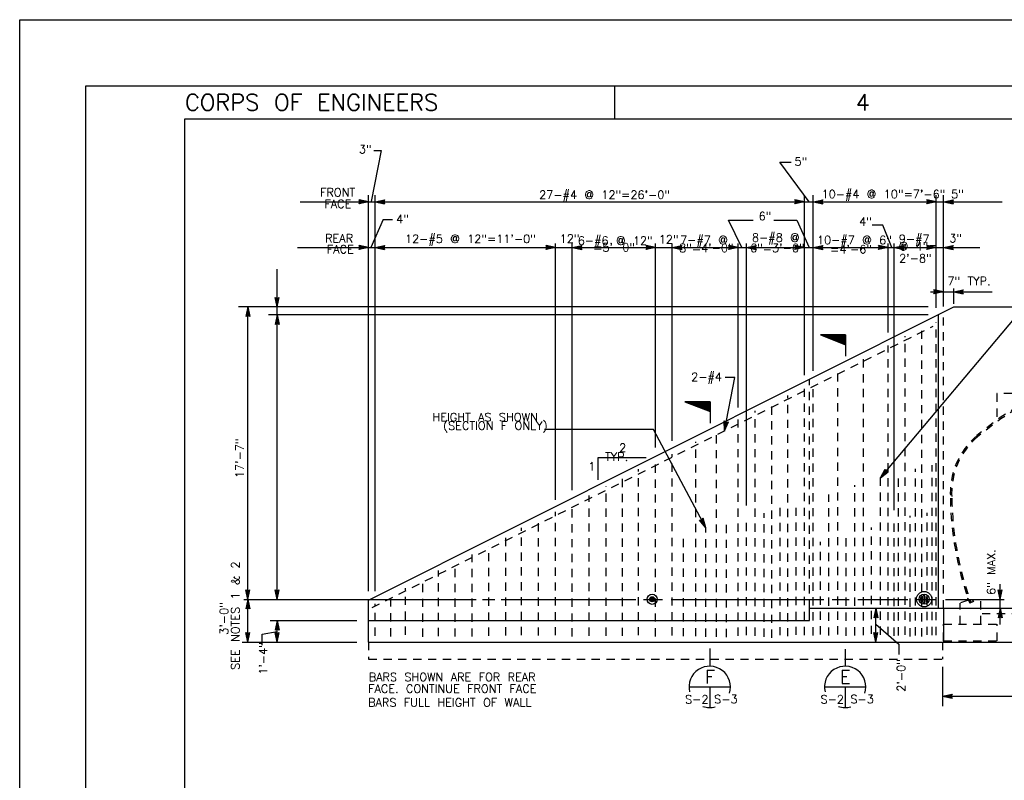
# Model space of a CAD drawing. Extents: x -22.3 to 19.7, y -11.8 to 18.2.
# Tile 16 of 20: x -22.3 to -7.4, y 6.7 to 18.2. Entities that reach past the tile are written whole.
import ezdxf
from ezdxf.enums import TextEntityAlignment as Align

# ---------------------------------------------------------------- set-up
doc = ezdxf.new("R2010")
doc.units = 0
doc.header["$MEASUREMENT"] = 0
doc.linetypes.add('HIDDEN2', pattern=[0.1875, 0.125, -0.0625])
doc.layers.add('01', color=7, linetype='CONTINUOUS')
doc.layers.add('02', color=7, linetype='CONTINUOUS')
doc.styles.add('TXT_SHX', font='txt.shx')

msp = doc.modelspace()

# ---------------------------------------------------------------- linework, layer by layer
at = {"layer": '01', "color": 7, "linetype": 'CONTINUOUS'}
for p, q in [((-22.309, 18.16), (19.691, 18.16)), ((-22.309, -11.84), (-22.309, 18.16)), ((-21.309, -10.84), (-21.309, 17.16)), ((-21.309, 17.16), (18.691, 17.16)), ((-13.309, 17.16), (-13.309, 16.66)), ((-19.809, 16.66), (18.191, 16.66)), ((-19.809, -10.34), (-19.809, 16.66)), ((-16.843, 16.183), (-16.99, 15.41)), ((-16.953, 16.183), (-16.843, 16.183)), ((-10.365, 15.407), (-10.809, 16.006)), ((-10.809, 16.006), (-10.639, 16.006)), ((-17.031, 9.516), (-17.031, 15.505)), ((-16.932, 9.516), (-16.932, 15.505)), ((-10.438, 12.782), (-10.438, 15.505)), ((-10.303, 12.848), (-10.303, 15.505)), ((-8.442, 13.803), (-8.442, 15.505)), ((-8.333, 13.825), (-8.333, 15.505)), ((-18.067, 15.407), (-17.031, 15.407)), ((-17.031, 15.407), (-17.175, 15.438)), ((-17.161, 15.407), (-17.175, 15.438)), ((-17.031, 15.407), (-17.175, 15.376)), ((-17.175, 15.376), (-17.161, 15.407)), ((-17.068, 15.407), (-17.162, 15.427)), ((-17.153, 15.407), (-17.162, 15.427)), ((-17.068, 15.407), (-17.162, 15.387)), ((-17.162, 15.387), (-17.153, 15.407)), ((-17.104, 15.407), (-17.149, 15.416)), ((-17.145, 15.407), (-17.149, 15.416)), ((-17.104, 15.407), (-17.149, 15.397)), ((-17.149, 15.397), (-17.145, 15.407)), ((-17.031, 15.407), (-16.932, 15.407)), ((-16.932, 15.407), (-16.788, 15.438)), ((-16.932, 15.407), (-10.438, 15.407)), ((-16.932, 15.407), (-16.788, 15.376)), ((-16.895, 15.407), (-16.801, 15.427)), ((-16.895, 15.407), (-16.801, 15.387)), ((-16.859, 15.407), (-16.814, 15.417)), ((-16.859, 15.407), (-16.814, 15.398)), ((-16.814, 15.417), (-16.818, 15.407)), ((-16.818, 15.407), (-16.814, 15.398)), ((-16.801, 15.427), (-16.81, 15.407)), ((-16.81, 15.407), (-16.801, 15.387)), ((-16.788, 15.438), (-16.802, 15.407)), ((-16.802, 15.407), (-16.788, 15.376)), ((-10.438, 15.407), (-10.582, 15.438)), ((-10.568, 15.407), (-10.582, 15.438)), ((-10.438, 15.407), (-10.582, 15.376)), ((-10.582, 15.376), (-10.568, 15.407)), ((-10.475, 15.407), (-10.569, 15.427)), ((-10.56, 15.407), (-10.569, 15.427)), ((-10.475, 15.407), (-10.569, 15.387)), ((-10.569, 15.387), (-10.56, 15.407)), ((-10.511, 15.407), (-10.556, 15.416)), ((-10.552, 15.407), (-10.556, 15.416)), ((-10.511, 15.407), (-10.556, 15.397)), ((-10.556, 15.397), (-10.552, 15.407)), ((-10.438, 15.407), (-10.302, 15.407)), ((-10.302, 15.407), (-10.158, 15.438)), ((-10.302, 15.407), (-8.442, 15.407)), ((-10.302, 15.407), (-10.158, 15.376)), ((-10.265, 15.407), (-10.171, 15.427)), ((-10.265, 15.407), (-10.171, 15.387)), ((-10.229, 15.407), (-10.184, 15.417)), ((-10.229, 15.407), (-10.184, 15.398)), ((-10.184, 15.417), (-10.188, 15.407)), ((-10.188, 15.407), (-10.184, 15.398)), ((-10.171, 15.427), (-10.18, 15.407)), ((-10.18, 15.407), (-10.171, 15.387)), ((-10.158, 15.438), (-10.172, 15.407)), ((-10.172, 15.407), (-10.158, 15.376)), ((-8.442, 15.407), (-8.586, 15.438)), ((-8.572, 15.407), (-8.586, 15.438)), ((-8.442, 15.407), (-8.586, 15.376)), ((-8.586, 15.376), (-8.572, 15.407)), ((-8.479, 15.407), (-8.573, 15.427)), ((-8.564, 15.407), (-8.573, 15.427)), ((-8.479, 15.407), (-8.573, 15.387)), ((-8.573, 15.387), (-8.564, 15.407)), ((-8.515, 15.407), (-8.56, 15.416)), ((-8.556, 15.407), (-8.56, 15.416)), ((-8.515, 15.407), (-8.56, 15.397)), ((-8.56, 15.397), (-8.556, 15.407)), ((-8.442, 15.407), (-8.329, 15.407)), ((-8.329, 15.407), (-8.185, 15.438)), ((-8.329, 15.407), (-7.445, 15.407)), ((-8.329, 15.407), (-8.185, 15.376)), ((-8.292, 15.407), (-8.198, 15.427)), ((-8.292, 15.407), (-8.198, 15.387)), ((-8.256, 15.407), (-8.211, 15.417)), ((-8.256, 15.407), (-8.211, 15.398)), ((-8.211, 15.417), (-8.215, 15.407)), ((-8.215, 15.407), (-8.211, 15.398)), ((-8.198, 15.427), (-8.207, 15.407)), ((-8.207, 15.407), (-8.198, 15.387)), ((-8.185, 15.438), (-8.199, 15.407)), ((-8.199, 15.407), (-8.185, 15.376)), ((-16.81, 15.139), (-16.997, 14.714)), ((-16.81, 15.139), (-16.669, 15.139)), ((-11.383, 14.714), (-11.587, 15.126)), ((-11.587, 15.126), (-11.211, 15.126)), ((-10.902, 15.126), (-10.55, 15.126)), ((-10.55, 15.126), (-10.365, 14.714)), ((-9.252, 15.052), (-9.412, 15.052)), ((-9.115, 14.714), (-9.252, 15.052)), ((-14.202, 10.901), (-14.202, 14.776)), ((-13.951, 11.047), (-13.951, 14.776)), ((-12.688, 11.689), (-12.688, 14.776)), ((-12.438, 11.791), (-12.438, 14.776)), ((-11.439, 12.294), (-11.439, 14.776)), ((-11.312, 10.814), (-11.312, 14.776)), ((-9.285, 11.233), (-6.318, 14.763)), ((-9.172, 13.431), (-9.172, 14.776)), ((-9.081, 10.741), (-9.081, 14.776)), ((-18.104, 14.714), (-17.031, 14.714)), ((-17.031, 14.714), (-17.175, 14.745)), ((-17.161, 14.714), (-17.175, 14.745)), ((-17.031, 14.714), (-17.175, 14.683)), ((-17.175, 14.683), (-17.161, 14.714)), ((-17.068, 14.714), (-17.162, 14.734)), ((-17.153, 14.714), (-17.162, 14.734)), ((-17.068, 14.714), (-17.162, 14.694)), ((-17.162, 14.694), (-17.153, 14.714)), ((-17.104, 14.714), (-17.149, 14.723)), ((-17.145, 14.714), (-17.149, 14.723)), ((-17.104, 14.714), (-17.149, 14.704)), ((-17.149, 14.704), (-17.145, 14.714)), ((-17.031, 14.714), (-16.932, 14.714)), ((-16.932, 14.714), (-16.788, 14.745)), ((-16.932, 14.714), (-14.202, 14.714)), ((-16.932, 14.714), (-16.788, 14.683)), ((-16.895, 14.714), (-16.801, 14.734)), ((-16.895, 14.714), (-16.801, 14.694)), ((-16.859, 14.714), (-16.814, 14.724)), ((-16.859, 14.714), (-16.814, 14.705)), ((-16.814, 14.724), (-16.818, 14.714)), ((-16.818, 14.714), (-16.814, 14.705)), ((-16.801, 14.734), (-16.81, 14.714)), ((-16.81, 14.714), (-16.801, 14.694)), ((-16.788, 14.745), (-16.802, 14.714)), ((-16.802, 14.714), (-16.788, 14.683)), ((-14.202, 14.714), (-14.346, 14.745)), ((-14.332, 14.714), (-14.346, 14.745)), ((-14.202, 14.714), (-14.346, 14.683)), ((-14.346, 14.683), (-14.332, 14.714)), ((-14.239, 14.714), (-14.333, 14.734)), ((-14.324, 14.714), (-14.333, 14.734)), ((-14.239, 14.714), (-14.333, 14.694)), ((-14.333, 14.694), (-14.324, 14.714)), ((-14.275, 14.714), (-14.32, 14.723)), ((-14.316, 14.714), (-14.32, 14.723)), ((-14.275, 14.714), (-14.32, 14.704)), ((-14.32, 14.704), (-14.316, 14.714)), ((-14.202, 14.714), (-13.951, 14.714)), ((-13.951, 14.714), (-13.807, 14.745)), ((-13.951, 14.714), (-12.688, 14.714)), ((-13.951, 14.714), (-13.807, 14.683)), ((-13.914, 14.714), (-13.82, 14.734)), ((-13.914, 14.714), (-13.82, 14.694)), ((-13.878, 14.714), (-13.833, 14.724)), ((-13.878, 14.714), (-13.833, 14.705)), ((-13.833, 14.724), (-13.837, 14.714)), ((-13.837, 14.714), (-13.833, 14.705)), ((-13.82, 14.734), (-13.829, 14.714)), ((-13.829, 14.714), (-13.82, 14.694)), ((-13.807, 14.745), (-13.821, 14.714)), ((-13.821, 14.714), (-13.807, 14.683)), ((-12.688, 14.714), (-12.832, 14.745)), ((-12.818, 14.714), (-12.832, 14.745)), ((-12.688, 14.714), (-12.832, 14.683)), ((-12.832, 14.683), (-12.818, 14.714)), ((-12.725, 14.714), (-12.819, 14.734)), ((-12.81, 14.714), (-12.819, 14.734)), ((-12.725, 14.714), (-12.819, 14.694)), ((-12.819, 14.694), (-12.81, 14.714)), ((-12.761, 14.714), (-12.806, 14.723)), ((-12.802, 14.714), (-12.806, 14.723)), ((-12.761, 14.714), (-12.806, 14.704)), ((-12.806, 14.704), (-12.802, 14.714)), ((-12.688, 14.714), (-12.438, 14.714)), ((-12.438, 14.714), (-12.294, 14.745)), ((-12.438, 14.714), (-11.439, 14.714)), ((-12.438, 14.714), (-12.294, 14.683)), ((-12.401, 14.714), (-12.307, 14.734)), ((-12.401, 14.714), (-12.307, 14.694)), ((-12.365, 14.714), (-12.32, 14.724)), ((-12.365, 14.714), (-12.32, 14.705)), ((-12.32, 14.724), (-12.324, 14.714)), ((-12.324, 14.714), (-12.32, 14.705)), ((-12.307, 14.734), (-12.316, 14.714)), ((-12.316, 14.714), (-12.307, 14.694)), ((-12.294, 14.745), (-12.308, 14.714)), ((-12.308, 14.714), (-12.294, 14.683)), ((-11.439, 14.714), (-11.583, 14.745)), ((-11.569, 14.714), (-11.583, 14.745)), ((-11.439, 14.714), (-11.583, 14.683)), ((-11.583, 14.683), (-11.569, 14.714)), ((-11.476, 14.714), (-11.57, 14.734)), ((-11.561, 14.714), (-11.57, 14.734)), ((-11.476, 14.714), (-11.57, 14.694)), ((-11.57, 14.694), (-11.561, 14.714)), ((-11.512, 14.714), (-11.557, 14.723)), ((-11.553, 14.714), (-11.557, 14.723)), ((-11.512, 14.714), (-11.557, 14.704)), ((-11.557, 14.704), (-11.553, 14.714)), ((-11.439, 14.714), (-11.311, 14.714)), ((-11.311, 14.714), (-11.167, 14.745)), ((-11.311, 14.714), (-10.438, 14.714)), ((-11.311, 14.714), (-11.167, 14.683)), ((-11.274, 14.714), (-11.18, 14.734)), ((-11.274, 14.714), (-11.18, 14.694)), ((-11.238, 14.714), (-11.193, 14.724)), ((-11.238, 14.714), (-11.193, 14.705)), ((-11.193, 14.724), (-11.197, 14.714)), ((-11.197, 14.714), (-11.193, 14.705)), ((-11.18, 14.734), (-11.189, 14.714)), ((-11.189, 14.714), (-11.18, 14.694)), ((-11.167, 14.745), (-11.181, 14.714)), ((-11.181, 14.714), (-11.167, 14.683)), ((-10.438, 14.714), (-10.582, 14.745)), ((-10.568, 14.714), (-10.582, 14.745)), ((-10.438, 14.714), (-10.582, 14.683)), ((-10.582, 14.683), (-10.568, 14.714)), ((-10.475, 14.714), (-10.569, 14.734)), ((-10.56, 14.714), (-10.569, 14.734)), ((-10.475, 14.714), (-10.569, 14.694)), ((-10.569, 14.694), (-10.56, 14.714)), ((-10.511, 14.714), (-10.556, 14.723)), ((-10.552, 14.714), (-10.556, 14.723)), ((-10.511, 14.714), (-10.556, 14.704)), ((-10.556, 14.704), (-10.552, 14.714)), ((-10.438, 14.714), (-10.303, 14.714)), ((-10.303, 14.714), (-10.159, 14.745)), ((-10.303, 14.714), (-9.172, 14.714)), ((-10.303, 14.714), (-10.159, 14.683)), ((-10.266, 14.714), (-10.172, 14.734)), ((-10.266, 14.714), (-10.172, 14.694)), ((-10.23, 14.714), (-10.185, 14.724)), ((-10.23, 14.714), (-10.185, 14.705)), ((-10.185, 14.724), (-10.189, 14.714)), ((-10.189, 14.714), (-10.185, 14.705)), ((-10.172, 14.734), (-10.181, 14.714)), ((-10.181, 14.714), (-10.172, 14.694)), ((-10.159, 14.745), (-10.173, 14.714)), ((-10.173, 14.714), (-10.159, 14.683)), ((-9.172, 14.714), (-9.316, 14.745)), ((-9.302, 14.714), (-9.316, 14.745)), ((-9.172, 14.714), (-9.316, 14.683)), ((-9.316, 14.683), (-9.302, 14.714)), ((-9.209, 14.714), (-9.303, 14.734)), ((-9.294, 14.714), (-9.303, 14.734)), ((-9.209, 14.714), (-9.303, 14.694)), ((-9.303, 14.694), (-9.294, 14.714)), ((-9.245, 14.714), (-9.29, 14.723)), ((-9.286, 14.714), (-9.29, 14.723)), ((-9.245, 14.714), (-9.29, 14.704)), ((-9.29, 14.704), (-9.286, 14.714)), ((-9.172, 14.714), (-9.079, 14.714)), ((-9.079, 14.714), (-8.935, 14.745)), ((-9.079, 14.714), (-8.442, 14.714)), ((-9.079, 14.714), (-8.935, 14.683)), ((-9.042, 14.714), (-8.948, 14.734)), ((-9.042, 14.714), (-8.948, 14.694)), ((-9.006, 14.714), (-8.961, 14.724)), ((-9.006, 14.714), (-8.961, 14.705)), ((-8.961, 14.724), (-8.965, 14.714)), ((-8.965, 14.714), (-8.961, 14.705)), ((-8.948, 14.734), (-8.957, 14.714)), ((-8.957, 14.714), (-8.948, 14.694)), ((-8.935, 14.745), (-8.949, 14.714)), ((-8.949, 14.714), (-8.935, 14.683)), ((-8.442, 14.714), (-8.586, 14.745)), ((-8.572, 14.714), (-8.586, 14.745)), ((-8.442, 14.714), (-8.586, 14.683)), ((-8.586, 14.683), (-8.572, 14.714)), ((-8.479, 14.714), (-8.573, 14.734)), ((-8.564, 14.714), (-8.573, 14.734)), ((-8.479, 14.714), (-8.573, 14.694)), ((-8.573, 14.694), (-8.564, 14.714)), ((-8.515, 14.714), (-8.56, 14.723)), ((-8.556, 14.714), (-8.56, 14.723)), ((-8.515, 14.714), (-8.56, 14.704)), ((-8.56, 14.704), (-8.556, 14.714)), ((-8.442, 14.714), (-8.333, 14.714)), ((-8.333, 14.714), (-8.189, 14.745)), ((-8.333, 14.714), (-7.785, 14.714)), ((-8.333, 14.714), (-8.189, 14.683)), ((-8.296, 14.714), (-8.202, 14.734)), ((-8.296, 14.714), (-8.202, 14.694)), ((-8.26, 14.714), (-8.215, 14.724)), ((-8.26, 14.714), (-8.215, 14.705)), ((-8.215, 14.724), (-8.219, 14.714)), ((-8.219, 14.714), (-8.215, 14.705)), ((-8.202, 14.734), (-8.211, 14.714)), ((-8.211, 14.714), (-8.202, 14.694)), ((-8.189, 14.745), (-8.203, 14.714)), ((-8.203, 14.714), (-8.189, 14.683)), ((-18.414, 13.816), (-18.414, 14.386)), ((-8.532, 14.046), (-8.333, 14.046)), ((-8.333, 14.046), (-8.477, 14.077)), ((-8.463, 14.046), (-8.477, 14.077)), ((-8.333, 14.046), (-8.477, 14.015)), ((-8.477, 14.015), (-8.463, 14.046)), ((-8.37, 14.046), (-8.464, 14.066)), ((-8.455, 14.046), (-8.464, 14.066)), ((-8.37, 14.046), (-8.464, 14.026)), ((-8.464, 14.026), (-8.455, 14.046)), ((-8.406, 14.046), (-8.451, 14.055)), ((-8.447, 14.046), (-8.451, 14.055)), ((-8.406, 14.046), (-8.451, 14.036)), ((-8.451, 14.036), (-8.447, 14.046)), ((-8.333, 14.046), (-8.179, 14.046)), ((-8.179, 13.864), (-8.179, 14.097)), ((-8.179, 14.046), (-8.035, 14.077)), ((-8.179, 14.046), (-7.599, 14.046)), ((-8.179, 14.046), (-8.035, 14.015)), ((-8.142, 14.046), (-8.048, 14.066)), ((-8.142, 14.046), (-8.048, 14.026)), ((-8.106, 14.046), (-8.061, 14.056)), ((-8.106, 14.046), (-8.061, 14.037)), ((-8.061, 14.056), (-8.065, 14.046)), ((-8.065, 14.046), (-8.061, 14.037)), ((-8.048, 14.066), (-8.057, 14.046)), ((-8.057, 14.046), (-8.048, 14.026)), ((-8.035, 14.077), (-8.049, 14.046)), ((-8.049, 14.046), (-8.035, 14.015)), ((-18.414, 13.816), (-18.445, 13.96)), ((-18.445, 13.96), (-18.414, 13.946)), ((-18.414, 13.853), (-18.434, 13.947)), ((-18.434, 13.947), (-18.414, 13.938)), ((-18.414, 13.889), (-18.424, 13.934)), ((-18.424, 13.934), (-18.414, 13.93)), ((-18.414, 13.816), (-18.383, 13.96)), ((-18.414, 13.946), (-18.383, 13.96)), ((-18.414, 13.853), (-18.394, 13.947)), ((-18.414, 13.938), (-18.394, 13.947)), ((-18.414, 13.889), (-18.405, 13.934)), ((-18.414, 13.93), (-18.405, 13.934)), ((-8.567, 13.816), (-19.001, 13.816)), ((-18.858, 13.816), (-18.889, 13.672)), ((-18.858, 13.779), (-18.878, 13.685)), ((-18.858, 13.743), (-18.867, 13.698)), ((-18.858, 9.392), (-18.858, 13.816)), ((-18.858, 13.816), (-18.827, 13.672)), ((-18.858, 13.779), (-18.838, 13.685)), ((-18.858, 13.743), (-18.848, 13.698)), ((-18.414, 13.696), (-18.414, 13.816)), ((-17.031, 9.379), (-8.179, 13.816)), ((-8.179, 13.816), (-1.112, 13.816)), ((-18.858, 13.686), (-18.889, 13.672)), ((-18.858, 13.694), (-18.878, 13.685)), ((-18.858, 13.702), (-18.867, 13.698)), ((-18.848, 13.698), (-18.858, 13.702)), ((-18.838, 13.685), (-18.858, 13.694)), ((-18.827, 13.672), (-18.858, 13.686)), ((-8.567, 13.696), (-18.545, 13.696)), ((-18.414, 13.696), (-18.445, 13.552)), ((-18.414, 13.566), (-18.445, 13.552)), ((-18.414, 13.659), (-18.434, 13.565)), ((-18.414, 13.574), (-18.434, 13.565)), ((-18.414, 13.623), (-18.423, 13.578)), ((-18.414, 13.582), (-18.423, 13.578)), ((-18.414, 9.392), (-18.414, 13.696)), ((-18.414, 13.696), (-18.383, 13.552)), ((-18.414, 13.659), (-18.394, 13.565)), ((-18.414, 13.623), (-18.404, 13.578)), ((-18.404, 13.578), (-18.414, 13.582)), ((-18.394, 13.565), (-18.414, 13.574)), ((-18.383, 13.552), (-18.414, 13.566)), ((-8.41, 9.258), (-8.41, 13.696)), ((-11.646, 11.944), (-11.491, 12.75)), ((-11.491, 12.75), (-11.637, 12.75)), ((-11.646, 11.944), (-11.649, 12.091)), ((-11.649, 12.091), (-11.621, 12.072)), ((-11.646, 11.944), (-11.588, 12.08)), ((-11.639, 11.98), (-11.641, 12.076)), ((-11.641, 12.076), (-11.623, 12.064)), ((-11.639, 11.98), (-11.602, 12.069)), ((-11.623, 12.064), (-11.602, 12.069)), ((-11.621, 12.072), (-11.588, 12.08)), ((-12.722, 11.964), (-14.371, 11.964)), ((-11.929, 10.477), (-12.722, 11.964)), ((-11.632, 12.016), (-11.634, 12.062)), ((-11.634, 12.062), (-11.624, 12.056)), ((-11.632, 12.016), (-11.615, 12.058)), ((-11.624, 12.056), (-11.615, 12.058)), ((-13.557, 11.202), (-13.557, 11.539)), ((-13.557, 11.539), (-12.829, 11.539)), ((-9.285, 11.233), (-9.216, 11.363)), ((-9.285, 11.233), (-9.169, 11.323)), ((-9.261, 11.261), (-9.216, 11.346)), ((-9.238, 11.289), (-9.217, 11.33)), ((-9.217, 11.33), (-9.212, 11.32)), ((-9.216, 11.363), (-9.201, 11.333)), ((-9.216, 11.346), (-9.207, 11.326)), ((-9.207, 11.326), (-9.185, 11.32)), ((-9.201, 11.333), (-9.169, 11.323)), ((-9.261, 11.261), (-9.185, 11.32)), ((-9.238, 11.289), (-9.202, 11.318)), ((-9.212, 11.32), (-9.202, 11.318)), ((-12.024, 10.589), (-11.99, 10.592)), ((-11.929, 10.477), (-12.024, 10.589)), ((-12.008, 10.583), (-11.986, 10.585)), ((-11.946, 10.51), (-12.008, 10.583)), ((-11.993, 10.576), (-11.983, 10.578)), ((-11.99, 10.592), (-11.969, 10.619)), ((-11.986, 10.585), (-11.973, 10.602)), ((-11.983, 10.578), (-11.977, 10.585)), ((-11.963, 10.541), (-11.977, 10.585)), ((-11.946, 10.51), (-11.973, 10.602)), ((-11.929, 10.477), (-11.969, 10.619)), ((-11.963, 10.541), (-11.993, 10.576)), ((-18.858, 9.392), (-18.889, 9.536)), ((-18.889, 9.536), (-18.858, 9.522)), ((-18.858, 9.392), (-18.827, 9.536)), ((-18.858, 9.522), (-18.827, 9.536)), ((-18.414, 9.392), (-18.445, 9.536)), ((-18.445, 9.536), (-18.414, 9.522)), ((-18.414, 9.392), (-18.383, 9.536)), ((-18.414, 9.522), (-18.383, 9.536)), ((-7.474, 9.392), (-7.505, 9.536)), ((-7.505, 9.536), (-7.474, 9.522)), ((-7.474, 9.392), (-7.474, 9.623)), ((-7.474, 9.392), (-7.443, 9.536)), ((-7.474, 9.522), (-7.443, 9.536)), ((-18.92, 9.392), (-15.401, 9.392)), ((-18.858, 9.392), (-18.889, 9.248)), ((-18.858, 9.429), (-18.878, 9.523)), ((-18.878, 9.523), (-18.858, 9.514)), ((-18.858, 9.465), (-18.868, 9.51)), ((-18.868, 9.51), (-18.858, 9.506)), ((-18.858, 9.429), (-18.838, 9.523)), ((-18.858, 9.514), (-18.838, 9.523)), ((-18.858, 9.465), (-18.849, 9.51)), ((-18.858, 9.506), (-18.849, 9.51)), ((-18.858, 8.748), (-18.858, 9.392)), ((-18.858, 9.392), (-18.827, 9.248)), ((-18.414, 9.429), (-18.434, 9.523)), ((-18.434, 9.523), (-18.414, 9.514)), ((-18.414, 9.465), (-18.424, 9.51)), ((-18.424, 9.51), (-18.414, 9.506)), ((-18.414, 9.429), (-18.394, 9.523)), ((-18.414, 9.514), (-18.394, 9.523)), ((-18.414, 9.465), (-18.405, 9.51)), ((-18.414, 9.506), (-18.405, 9.51)), ((-15.307, 9.392), (-15.119, 9.392)), ((-15.025, 9.392), (-12.99, 9.392)), ((-12.873, 9.392), (-12.586, 9.392)), ((-12.76, 9.374), (-12.76, 9.416)), ((-12.749, 9.367), (-12.749, 9.421)), ((-12.735, 9.367), (-12.735, 9.421)), ((-12.723, 9.374), (-12.723, 9.416)), ((-12.455, 9.392), (-10.144, 9.392)), ((-10.018, 9.392), (-9.76, 9.392)), ((-9.627, 9.392), (-8.875, 9.392)), ((-8.765, 9.392), (-8.444, 9.392)), ((-8.658, 9.353), (-8.658, 9.438)), ((-8.64, 9.344), (-8.64, 9.448)), ((-8.613, 9.343), (-8.613, 9.448)), ((-8.591, 9.353), (-8.591, 9.438)), ((-8.304, 9.392), (-7.417, 9.392)), ((-7.474, 9.429), (-7.494, 9.523)), ((-7.494, 9.523), (-7.474, 9.514)), ((-7.474, 9.465), (-7.484, 9.51)), ((-7.484, 9.51), (-7.474, 9.506)), ((-7.474, 9.429), (-7.454, 9.523)), ((-7.474, 9.514), (-7.454, 9.523)), ((-7.474, 9.465), (-7.465, 9.51)), ((-7.474, 9.506), (-7.465, 9.51)), ((-7.474, 9.258), (-7.474, 9.392)), ((-18.858, 9.262), (-18.889, 9.248)), ((-18.858, 9.355), (-18.878, 9.261)), ((-18.858, 9.27), (-18.878, 9.261)), ((-18.858, 9.319), (-18.867, 9.274)), ((-18.858, 9.278), (-18.867, 9.274)), ((-18.858, 9.355), (-18.838, 9.261)), ((-18.858, 9.319), (-18.848, 9.274)), ((-18.848, 9.274), (-18.858, 9.278)), ((-18.838, 9.261), (-18.858, 9.27)), ((-18.827, 9.248), (-18.858, 9.262)), ((-17.031, 8.748), (-17.031, 9.379)), ((-10.359, 9.071), (-10.359, 9.258)), ((-10.359, 9.258), (1.044, 9.258)), ((-9.358, 9.258), (-9.389, 9.114)), ((-9.358, 8.748), (-9.358, 9.258)), ((-9.358, 9.258), (-9.327, 9.114)), ((-8.333, 9.258), (-8.333, 8.748)), ((-7.474, 9.258), (-7.505, 9.114)), ((-7.474, 9.014), (-7.474, 9.258)), ((-7.474, 9.258), (-7.443, 9.114)), ((-9.358, 9.128), (-9.389, 9.114)), ((-9.358, 9.221), (-9.378, 9.127)), ((-9.358, 9.136), (-9.378, 9.127)), ((-9.358, 9.185), (-9.367, 9.14)), ((-9.358, 9.144), (-9.367, 9.14)), ((-9.358, 9.221), (-9.338, 9.127)), ((-9.358, 9.185), (-9.348, 9.14)), ((-9.348, 9.14), (-9.358, 9.144)), ((-9.338, 9.127), (-9.358, 9.136)), ((-9.327, 9.114), (-9.358, 9.128)), ((-7.474, 9.128), (-7.505, 9.114)), ((-7.474, 9.221), (-7.494, 9.127)), ((-7.474, 9.136), (-7.494, 9.127)), ((-7.474, 9.185), (-7.483, 9.14)), ((-7.474, 9.144), (-7.483, 9.14)), ((-7.474, 9.221), (-7.454, 9.127)), ((-7.474, 9.185), (-7.464, 9.14)), ((-7.464, 9.14), (-7.474, 9.144)), ((-7.454, 9.127), (-7.474, 9.136)), ((-7.443, 9.114), (-7.474, 9.128)), ((-18.518, 9.071), (-17.21, 9.071)), ((-18.414, 9.071), (-18.445, 8.927)), ((-18.414, 8.941), (-18.445, 8.927)), ((-18.414, 9.034), (-18.434, 8.94)), ((-18.414, 8.949), (-18.434, 8.94)), ((-18.414, 8.998), (-18.423, 8.953)), ((-18.414, 8.957), (-18.423, 8.953)), ((-18.414, 8.748), (-18.414, 9.071)), ((-18.414, 9.071), (-18.383, 8.927)), ((-18.414, 9.034), (-18.394, 8.94)), ((-18.414, 8.998), (-18.404, 8.953)), ((-18.404, 8.953), (-18.414, 8.957)), ((-18.394, 8.94), (-18.414, 8.949)), ((-18.383, 8.927), (-18.414, 8.941)), ((-17.031, 9.071), (-10.359, 9.071)), ((-9.358, 9.019), (-9.008, 8.714)), ((-18.858, 8.748), (-18.889, 8.892)), ((-18.889, 8.892), (-18.858, 8.878)), ((-18.858, 8.785), (-18.878, 8.879)), ((-18.878, 8.879), (-18.858, 8.87)), ((-18.858, 8.821), (-18.868, 8.866)), ((-18.868, 8.866), (-18.858, 8.862)), ((-18.858, 8.748), (-18.827, 8.892)), ((-18.858, 8.878), (-18.827, 8.892)), ((-18.858, 8.785), (-18.838, 8.879)), ((-18.858, 8.87), (-18.838, 8.879)), ((-18.858, 8.821), (-18.849, 8.866)), ((-18.858, 8.862), (-18.849, 8.866)), ((-18.64, 8.867), (-18.414, 8.905)), ((-18.64, 8.701), (-18.64, 8.867)), ((-18.414, 8.748), (-18.445, 8.892)), ((-18.445, 8.892), (-18.414, 8.878)), ((-18.414, 8.785), (-18.434, 8.879)), ((-18.434, 8.879), (-18.414, 8.87)), ((-18.414, 8.821), (-18.424, 8.866)), ((-18.424, 8.866), (-18.414, 8.862)), ((-18.414, 8.748), (-18.383, 8.892)), ((-18.414, 8.878), (-18.383, 8.892)), ((-18.414, 8.785), (-18.394, 8.879)), ((-18.414, 8.87), (-18.394, 8.879)), ((-18.414, 8.821), (-18.405, 8.866)), ((-18.414, 8.862), (-18.405, 8.866)), ((-9.358, 8.748), (-9.389, 8.892)), ((-9.389, 8.892), (-9.358, 8.878)), ((-9.358, 8.785), (-9.378, 8.879)), ((-9.378, 8.879), (-9.358, 8.87)), ((-9.358, 8.821), (-9.368, 8.866)), ((-9.368, 8.866), (-9.358, 8.862)), ((-9.358, 8.748), (-9.327, 8.892)), ((-9.358, 8.878), (-9.327, 8.892)), ((-9.358, 8.785), (-9.338, 8.879)), ((-9.358, 8.87), (-9.338, 8.879)), ((-9.358, 8.821), (-9.349, 8.866)), ((-9.358, 8.862), (-9.349, 8.866)), ((-18.946, 8.748), (-17.21, 8.748)), ((-17.031, 8.748), (1.831, 8.748)), ((-9.01, 8.714), (-9.01, 8.56)), ((-8.347, 8.371), (-8.347, 7.777)), ((-8.347, 7.928), (-8.203, 7.959)), ((-8.347, 7.928), (-0.944, 7.928)), ((-8.347, 7.928), (-8.203, 7.897)), ((-8.31, 7.928), (-8.216, 7.948)), ((-8.31, 7.928), (-8.216, 7.908)), ((-8.274, 7.928), (-8.229, 7.938)), ((-8.274, 7.928), (-8.229, 7.919)), ((-8.229, 7.938), (-8.233, 7.928)), ((-8.233, 7.928), (-8.229, 7.919)), ((-8.216, 7.948), (-8.225, 7.928)), ((-8.225, 7.928), (-8.216, 7.908)), ((-8.203, 7.959), (-8.217, 7.928)), ((-8.217, 7.928), (-8.203, 7.897))]:
    msp.add_line(p, q, dxfattribs=at)
at = {"layer": '01', "color": 7, "linetype": 'HIDDEN2'}
for p, q in [((-8.333, 9.258), (-8.333, 13.729)), ((-8.442, 8.852), (-8.442, 13.583)), ((-16.977, 9.272), (-8.488, 13.527)), ((-8.662, 8.832), (-8.662, 13.5)), ((-8.913, 8.859), (-8.913, 13.373)), ((-9.172, 8.852), (-9.172, 13.231)), ((-9.545, 8.85), (-9.545, 13.063)), ((-9.934, 8.861), (-9.934, 12.854)), ((-10.359, 9.258), (-10.359, 12.723)), ((-10.303, 8.849), (-10.303, 12.672)), ((-10.438, 8.854), (-10.438, 12.597)), ((-10.928, 8.811), (-10.928, 12.381)), ((-10.69, 8.835), (-10.69, 12.479)), ((-6.844, 12.505), (-7.525, 12.505)), ((-7.525, 12.505), (-7.525, 12.067)), ((-11.181, 8.842), (-11.181, 12.246)), ((-11.439, 8.842), (-11.439, 12.113)), ((-11.768, 8.827), (-11.768, 11.938)), ((-12.081, 8.835), (-12.081, 11.777)), ((-12.438, 8.848), (-12.438, 11.589)), ((-12.946, 8.85), (-12.946, 11.361)), ((-12.688, 8.831), (-12.688, 11.466)), ((-8.754, 8.848), (-8.754, 11.367)), ((-8.504, 8.854), (-8.504, 11.425)), ((-13.19, 8.84), (-13.19, 11.216)), ((-9.285, 8.858), (-9.285, 11.233)), ((-9.012, 8.847), (-9.012, 11.303)), ((-13.438, 8.843), (-13.438, 11.099)), ((-9.674, 8.847), (-9.674, 11.119)), ((-13.692, 8.843), (-13.692, 10.963)), ((-10.067, 8.845), (-10.067, 10.979)), ((-13.951, 8.831), (-13.951, 10.836)), ((-10.805, 8.85), (-10.805, 10.778)), ((-10.561, 8.855), (-10.561, 10.833)), ((-14.461, 8.845), (-14.461, 10.598)), ((-14.202, 8.85), (-14.202, 10.719)), ((-11.312, 8.852), (-11.312, 10.652)), ((-11.044, 8.828), (-11.044, 10.695)), ((-9.081, 8.842), (-9.081, 10.602)), ((-8.836, 8.832), (-8.836, 10.655)), ((-8.578, 8.855), (-8.578, 10.704)), ((-14.716, 8.853), (-14.716, 10.473)), ((-11.929, 8.828), (-11.929, 10.477)), ((-11.615, 8.821), (-11.615, 10.562)), ((-9.421, 8.87), (-9.421, 10.481)), ((-14.956, 8.847), (-14.956, 10.34)), ((-12.267, 8.835), (-12.267, 10.359)), ((-9.806, 8.844), (-9.806, 10.356)), ((-15.21, 8.844), (-15.21, 10.195)), ((-10.193, 8.861), (-10.193, 10.262)), ((-15.463, 8.829), (-15.463, 10.071)), ((-15.721, 8.829), (-15.721, 9.931)), ((-16.208, 8.828), (-16.208, 9.69)), ((-15.975, 8.839), (-15.975, 9.83)), ((-16.47, 8.858), (-16.47, 9.565)), ((-16.693, 8.833), (-16.693, 9.453)), ((-7.968, 9.407), (-7.965, 9.409)), ((-7.968, 9.407), (-7.937, 9.334)), ((-7.965, 9.409), (-7.935, 9.339)), ((-7.935, 9.393), (-7.916, 9.348)), ((-7.897, 9.39), (-7.894, 9.392)), ((-7.897, 9.39), (-7.885, 9.361)), ((-7.894, 9.392), (-7.879, 9.359)), ((-7.894, 9.392), (-7.77, 9.392)), ((-7.77, 9.017), (-7.77, 9.392)), ((-16.932, 8.841), (-16.932, 9.328)), ((-7.957, 9.381), (-8.083, 9.337)), ((-8.083, 9.017), (-8.083, 9.337)), ((-7.879, 9.359), (-7.937, 9.334)), ((-7.885, 9.361), (-7.935, 9.339)), ((-7.75, 9.177), (-1.57, 9.177)), ((-8.333, 8.767), (-8.333, 9.017)), ((-8.333, 9.017), (-7.52, 9.017)), ((-7.52, 8.767), (-7.52, 9.017)), ((-17.031, 8.748), (-17.031, 8.49)), ((-8.347, 8.748), (-8.347, 8.49)), ((-8.333, 8.767), (-7.52, 8.767)), ((-17.031, 8.49), (-8.347, 8.49))]:
    msp.add_line(p, q, dxfattribs=at)
at = {"layer": '01', "color": 7, "linetype": 'CONTINUOUS'}
for centre, radius in [((-12.741, 9.394), 0.0762), ((-12.741, 9.394), 0.0382), ((-8.626, 9.396), 0.116), ((-8.626, 9.396), 0.0757)]:
    msp.add_circle(centre, radius, dxfattribs=at)
at = {"layer": '01', "color": 7, "linetype": 'HIDDEN2'}
for centre, radius, start, end in [((-4.687, 8.144), 4.875, 49.7198, 130.0976), ((-4.687, 8.144), 4.854, 49.7198, 130.0976), ((-7.082, 10.998), 1.148, 130.3847, 183.7283), ((-7.082, 10.998), 1.128, 130.3847, 183.7283), ((-3.354, 10.998), 4.875, 180.8649, 199.3307), ((-3.354, 10.998), 4.854, 180.8649, 199.3307)]:
    msp.add_arc(centre, radius, start, end, dxfattribs=at)
at = {"layer": '01', "color": 7, "linetype": 'CONTINUOUS'}
for centre, radius, start, end in [((-12.741, 9.394), 0.028, 130.6013, 226.4688), ((-12.741, 9.394), 0.028, 77.4712, 106.5044), ((-12.741, 9.394), 0.028, 310.6013, 50.7106), ((-8.626, 9.396), 0.054, 126.0274, 233.1301), ((-8.626, 9.396), 0.054, 75.9638, 104.0362), ((-8.626, 9.396), 0.054, 309.8056, 48.8141), ((-12.741, 9.394), 0.028, 251.565, 282.0948), ((-8.626, 9.396), 0.054, 254.9315, 282.7575)]:
    msp.add_arc(centre, radius, start, end, dxfattribs=at)
at = {"layer": '02', "color": 7, "linetype": 'CONTINUOUS'}
for p, q in [((-9.815, 13.395), (-10.194, 13.395)), ((-10.194, 13.395), (-9.815, 13.245)), ((-10.163, 13.395), (-9.815, 13.257)), ((-10.13, 13.395), (-9.815, 13.27)), ((-10.107, 13.395), (-9.815, 13.279)), ((-10.071, 13.395), (-9.815, 13.293)), ((-10.037, 13.395), (-9.815, 13.307)), ((-9.996, 13.395), (-9.815, 13.323)), ((-9.969, 13.395), (-9.815, 13.334)), ((-9.937, 13.395), (-9.815, 13.346)), ((-9.908, 13.395), (-9.815, 13.358)), ((-9.879, 13.395), (-9.815, 13.369)), ((-9.859, 13.395), (-9.815, 13.377)), ((-9.832, 13.395), (-9.815, 13.388)), ((-9.815, 13.395), (-9.815, 13.071)), ((-11.865, 12.383), (-12.244, 12.383)), ((-12.244, 12.383), (-11.865, 12.233)), ((-12.213, 12.383), (-11.865, 12.245)), ((-12.18, 12.383), (-11.865, 12.258)), ((-12.157, 12.383), (-11.865, 12.267)), ((-12.121, 12.383), (-11.865, 12.281)), ((-12.087, 12.383), (-11.865, 12.295)), ((-12.046, 12.383), (-11.865, 12.311)), ((-12.019, 12.383), (-11.865, 12.322)), ((-11.987, 12.383), (-11.865, 12.334)), ((-11.958, 12.383), (-11.865, 12.346)), ((-11.929, 12.383), (-11.865, 12.357)), ((-11.909, 12.383), (-11.865, 12.365)), ((-11.882, 12.383), (-11.865, 12.376)), ((-11.865, 12.383), (-11.865, 12.059)), ((-11.865, 8.383), (-11.865, 8.648)), ((-9.815, 8.383), (-9.815, 8.639)), ((-12.182, 8.069), (-11.558, 8.069)), ((-11.87, 8.069), (-11.87, 7.757)), ((-10.132, 8.069), (-9.508, 8.069)), ((-9.82, 8.069), (-9.82, 7.757))]:
    msp.add_line(p, q, dxfattribs=at)
for centre, start, end in [((-11.87, 8.069), 341.9698, 193.8121), ((-9.82, 8.069), 341.9698, 193.8121), ((-11.87, 8.069), 251.0405, 285.7467), ((-9.82, 8.069), 251.0405, 285.7467)]:
    msp.add_arc(centre, 0.313, start, end, dxfattribs=at)

# ---------------------------------------------------------------- texts
at = {"layer": '01', "color": 7, "linetype": 'CONTINUOUS', "style": 'TXT_SHX'}
for s, height, p in [('CORPS OF ENGINEERS', 0.25, (-19.809, 16.785)), ('3"', 0.125, (-17.177, 16.139)), ('5"', 0.125, (-10.587, 15.953)), ('5"', 0.125, (-8.217, 15.46)), ('4"', 0.125, (-16.613, 15.083)), ('12"', 0.125, (-14.139, 14.786)), ('12"', 0.125, (-12.64, 14.775)), ('3"', 0.125, (-8.245, 14.793)), ('7" TYP.', 0.125, (-8.273, 14.145)), ('BARS SHOWN ARE FOR REAR', 0.125, (-17.029, 8.156)), ('FACE. CONTINUE FRONT FACE', 0.125, (-17.038, 7.98)), ('BARS FULL HEIGHT OF WALL', 0.125, (-17.038, 7.772))]:
    msp.add_text(s, height=height, dxfattribs=at).set_placement(p)
for s, height, p in [('4', 0.25, (-9.553, 16.785)), ('27-#4 @ 12"=26\'-0"', 0.125, (-13.46, 15.45)), ('10-#4 @ 10"=7\'-6"', 0.125, (-9.241, 15.46)), ('6"', 0.125, (-11.034, 15.127)), ('12-#5 @ 12"=11\'-0"', 0.125, (-15.49, 14.784)), ('8-#8 @ ', 0.125, (-10.814, 14.802)), ('10-#7 @ 6"', 0.125, (-9.681, 14.765)), ('9-#7', 0.125, (-8.776, 14.783)), ('6-#6 @ 12"', 0.125, (-13.299, 14.756)), ('=5\'-0"', 0.125, (-13.316, 14.654)), ('8"=4\'-0"', 0.125, (-11.92, 14.645)), ('7-#7 @', 0.125, (-11.957, 14.765)), ('6"=3\'-6"', 0.125, (-10.847, 14.645)), ('=4\'-6"', 0.125, (-9.731, 14.626)), ('@ 4"=', 0.125, (-8.717, 14.672)), ('2\'-8"', 0.125, (-8.758, 14.488)), ('HEIGHT AS SHOWN', 0.125, (-15.267, 12.086)), ('2', 0.125, (-13.187, 11.623)), ('TYP.', 0.125, (-13.278, 11.489)), ('1', 0.125, (-13.655, 11.341))]:
    msp.add_text(s, height=height, dxfattribs=at).set_placement(p, align=Align.CENTER)
for s, p in [('FRONT', (-17.235, 15.487)), ('FACE', (-17.292, 15.312)), ('4"', (-9.416, 15.044)), ('REAR', (-17.265, 14.793)), ('FACE', (-17.255, 14.626)), ('2-#4', (-11.684, 12.695)), ('(SECTION F ONLY)', (-14.324, 11.957))]:
    msp.add_text(s, height=0.125, dxfattribs=at).set_placement(p, align=Align.RIGHT)
for s, p in [('17\'-7"', (-18.92, 11.527)), ('SEE NOTES 1 & 2', (-18.984, 9.147)), ('3\'-0"', (-19.156, 9.104)), ('1\'-4"', (-18.563, 8.499))]:
    msp.add_text(s, height=0.125, rotation=90, dxfattribs=at).set_placement(p, align=Align.CENTER)
msp.add_text('6" MAX.', height=0.125, rotation=90, dxfattribs=at).set_placement((-7.549, 9.461))
msp.add_text('2\'-0"', height=0.125, rotation=90, dxfattribs=at).set_placement((-8.912, 8.489), align=Align.RIGHT)
at = {"layer": '02', "color": 7, "linetype": 'CONTINUOUS', "style": 'TXT_SHX'}
for s, height, p in [('F', 0.2, (-11.865, 8.12)), ('E', 0.2, (-9.819, 8.12)), ('S-2', 0.125, (-12.066, 7.818)), ('S-3', 0.125, (-11.625, 7.822)), ('S-2', 0.125, (-10.016, 7.818)), ('S-3', 0.125, (-9.564, 7.822))]:
    msp.add_text(s, height=height, dxfattribs=at).set_placement(p, align=Align.CENTER)

doc.saveas('drawing.dxf')
